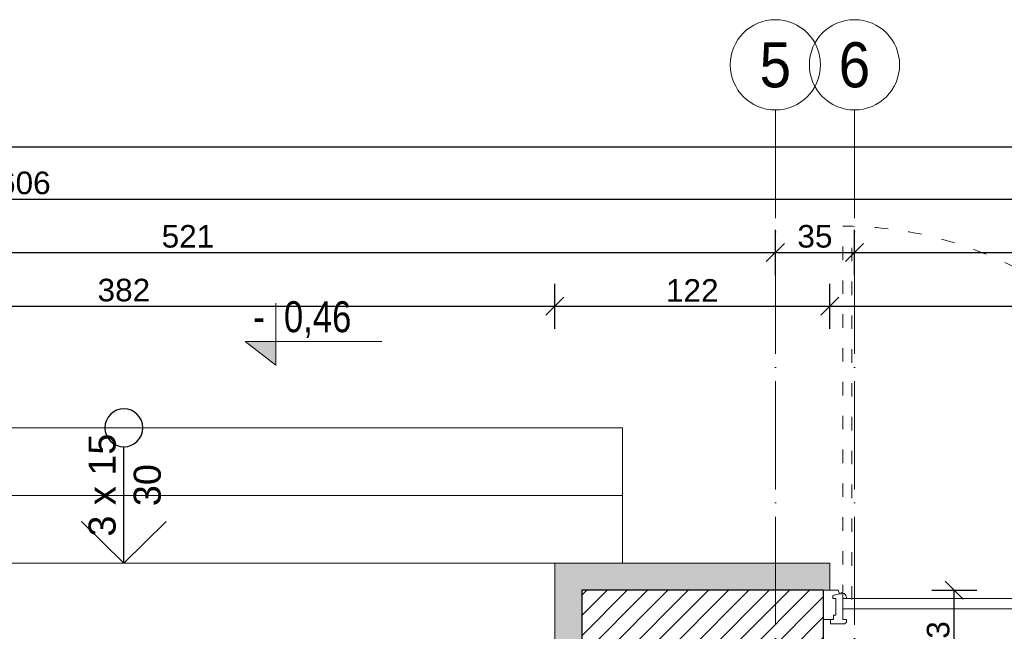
# Model space of a CAD drawing. Header units: millimetres. Extents: x -2720 to 125583, y -8970 to 34912.
# Tile 60 of 105: x 14975 to 15412, y 19620 to 19892. Entities that reach past the tile are written whole.
import ezdxf
from ezdxf.enums import TextEntityAlignment as Align

# ---------------------------------------------------------------- set-up
doc = ezdxf.new("R2010")
doc.units = ezdxf.units.MM
for name, pattern in [('ACAD_ISO03W100', [30, 12, -18]), ('ACAD_ISO04W100', [30, 24, -3, 0, -3]), ('Osie$0$CONTINOUS', [0])]:
    doc.linetypes.add(name, pattern=pattern)
doc.layers.add('A_HATCH', color=7, linetype='Continuous', lineweight=5, true_color=0x999999)
doc.layers.add('A_IZOLEACJA TERMI_PROJEKTOWANA', color=7, linetype='Continuous', lineweight=15, true_color=0x0089b6)
for name, color, linetype, lineweight in [('A_KONST_ISTNIEJĄCE', 83, 'Continuous', 25), ('A_OPISY', 40, 'Continuous', 9), ('A_OSIE KONSTRUKCYJNE', 150, 'ACAD_ISO04W100', 5), ('A_STOLARKA DRZWIOWA', 30, 'Continuous', 15), ('A_TEKST', 7, 'Continuous', 15), ('A_WIDOK', 141, 'Continuous', 13), ('A_WYMIAROWANIE', 7, 'Continuous', 9)]:
    doc.layers.add(name, color=color, linetype=linetype, lineweight=lineweight)
doc.layers.add('AA OPISY', color=40, linetype='Continuous')
doc.styles.add('APLUS', font='arial.ttf', dxfattribs={"width": 0.6})
doc.styles.add('DEMIURG_100_opisy', font='arial.ttf', dxfattribs={"width": 0.9, "height": 20})
doc.styles.get("Standard").update_dxf_attribs({"font": 'arial.ttf'})
doc.dimstyles.new('1 do 100', dxfattribs={"dimtxt": 10, "dimasz": 8, "dimexe": 10, "dimexo": 10, "dimgap": 2, "dimtad": 1, "dimdec": 0, "dimtxsty": 'Standard', "dimblk": 'OBLIQUE', "dimcen": 2.5, "dimadec": 0, "dimazin": 0, "dimtfac": 1, "dimtdec": 0, "dimtmove": 0, "dimatfit": 3, "dimldrblk": 'OBLIQUE', "dimfxl": 10, "dimfxlon": 1, "dimarcsym": 0})

# ---------------------------------------------------------------- blocks, each defined once
blk = doc.blocks.new('*U118')
at = {"layer": 'AA OPISY'}
for q in [(-103.53, 18.82), (-136.57, 0), (-103.53, -18.82)]:
    blk.add_line((-85, 0), q, dxfattribs=at)
blk.add_circle((-145, 0), 8.43, dxfattribs=at)
blk = doc.blocks.new('*U8')
blk.add_hatch(color=256).paths.add_polyline_path([(0, 0.1532), (-0.198, 0.1532), (0, 0)])
blk.add_line((0, 0.1532), (0, 0.4))
blk.add_lwpolyline([(0, 0.1532), (0, 0), (-0.198, 0.1532), (0.6852, 0.1532)])
at = {"style": 'APLUS', "width": 0.8}
blk.add_attdef('%%P_0.00', text='', height=0.2, dxfattribs=at).set_placement((-0.1457, 0.1532), align=Align.BOTTOM_LEFT)
blk = doc.blocks.new('OSI')
at = {"layer": 'A_OSIE KONSTRUKCYJNE', "ltscale": 2}
for p, q in [((18349.85, 22227.01), (18349.85, 19966.92)), ((18384.92, 22227.01), (18384.92, 19966.92))]:
    blk.add_line(p, q, dxfattribs=at)
at = {"layer": 'A_OSIE KONSTRUKCYJNE', "linetype": 'Continuous'}
for centre in [(18349.85, 22247.01), (18384.92, 22247.01)]:
    blk.add_circle(centre, 20, dxfattribs=at)
at = {"layer": 'A_OSIE KONSTRUKCYJNE', "linetype": 'Osie$0$CONTINOUS', "style": 'DEMIURG_100_opisy', "width": 0.9}
for s, p in [('6', (18384.92, 22247.01)), ('5', (18349.85, 22247.01))]:
    blk.add_text(s, height=20, dxfattribs=at).set_placement(p, align=Align.MIDDLE_CENTER)
blk = doc.blocks.new('_Oblique')
at = {"color": 0, "linetype": 'ByBlock', "lineweight": -2}
blk.add_line((-0.5, -0.5), (0.5, 0.5), dxfattribs=at)
blk = doc.blocks.new('*D249')
at = {"layer": 'A_WYMIAROWANIE', "color": 0, "lineweight": -2, "ltscale": 2, "transparency": 16777216}
for p, q in [((14830.26, 19754.53), (14830.26, 19774.53)), ((15212.26, 19754.53), (15212.26, 19774.53)), ((14830.26, 19764.53), (15212.26, 19764.53))]:
    blk.add_line(p, q, dxfattribs=at)
at = {"layer": 'Defpoints', "color": 0, "ltscale": 2, "transparency": 16777216}
for p in [(15212.26, 19764.53), (14830.26, 19650.66), (15212.26, 19650.66)]:
    blk.add_point(p, dxfattribs=at)
at = {"layer": 'A_WYMIAROWANIE', "color": 0, "lineweight": -2, "ltscale": 2, "transparency": 16777216, "xscale": 8, "yscale": 8, "zscale": 8, "rotation": 180}
blk.add_blockref('_Oblique', (14830.26, 19764.53), dxfattribs=at)
at = {"layer": 'A_WYMIAROWANIE', "color": 0, "lineweight": -2, "ltscale": 2, "transparency": 16777216, "xscale": 8, "yscale": 8, "zscale": 8}
blk.add_blockref('_Oblique', (15212.26, 19764.53), dxfattribs=at)
at = {"layer": 'A_WYMIAROWANIE', "color": 0, "ltscale": 2, "transparency": 16777216, "insert": (15021.26, 19771.64), "char_height": 10, "attachment_point": 5}
blk.add_mtext('382', dxfattribs=at)
blk = doc.blocks.new('*D250')
at = {"layer": 'A_WYMIAROWANIE', "color": 0, "lineweight": -2, "ltscale": 2, "transparency": 16777216}
for p, q in [((15212.26, 19754.53), (15212.26, 19774.53)), ((15334.26, 19754.53), (15334.26, 19774.53)), ((15212.26, 19764.53), (15334.26, 19764.53))]:
    blk.add_line(p, q, dxfattribs=at)
at = {"layer": 'Defpoints', "color": 0, "ltscale": 2, "transparency": 16777216}
for p in [(15334.26, 19764.53), (15212.26, 19650.66), (15334.26, 19650.66)]:
    blk.add_point(p, dxfattribs=at)
at = {"layer": 'A_WYMIAROWANIE', "color": 0, "lineweight": -2, "ltscale": 2, "transparency": 16777216, "xscale": 8, "yscale": 8, "zscale": 8, "rotation": 180}
blk.add_blockref('_Oblique', (15212.26, 19764.53), dxfattribs=at)
at = {"layer": 'A_WYMIAROWANIE', "color": 0, "lineweight": -2, "ltscale": 2, "transparency": 16777216, "xscale": 8, "yscale": 8, "zscale": 8}
blk.add_blockref('_Oblique', (15334.26, 19764.53), dxfattribs=at)
at = {"layer": 'A_WYMIAROWANIE', "color": 0, "ltscale": 2, "transparency": 16777216, "insert": (15273.26, 19771.55), "char_height": 10, "attachment_point": 5}
blk.add_mtext('122', dxfattribs=at)
blk = doc.blocks.new('*D251')
at = {"layer": 'A_WYMIAROWANIE', "color": 0, "lineweight": -2, "ltscale": 2, "transparency": 16777216}
for p, q in [((15334.26, 19754.53), (15334.26, 19774.53)), ((15678.26, 19754.53), (15678.26, 19774.53)), ((15334.26, 19764.53), (15678.26, 19764.53))]:
    blk.add_line(p, q, dxfattribs=at)
at = {"layer": 'Defpoints', "color": 0, "ltscale": 2, "transparency": 16777216}
for p in [(15678.26, 19764.53), (15334.26, 19650.66), (15678.26, 19650.66)]:
    blk.add_point(p, dxfattribs=at)
at = {"layer": 'A_WYMIAROWANIE', "color": 0, "lineweight": -2, "ltscale": 2, "transparency": 16777216, "xscale": 8, "yscale": 8, "zscale": 8, "rotation": 180}
blk.add_blockref('_Oblique', (15334.26, 19764.53), dxfattribs=at)
at = {"layer": 'A_WYMIAROWANIE', "color": 0, "lineweight": -2, "ltscale": 2, "transparency": 16777216, "xscale": 8, "yscale": 8, "zscale": 8}
blk.add_blockref('_Oblique', (15678.26, 19764.53), dxfattribs=at)
at = {"layer": 'A_WYMIAROWANIE', "color": 0, "ltscale": 2, "transparency": 16777216, "insert": (15506.26, 19771.64), "char_height": 10, "attachment_point": 5}
blk.add_mtext('344', dxfattribs=at)
blk = doc.blocks.new('*D260')
at = {"layer": 'A_WYMIAROWANIE', "color": 0, "lineweight": -2, "ltscale": 2, "transparency": 16777216}
for p, q in [((14789.26, 19778.36), (14789.26, 19798.36)), ((15310.08, 19778.36), (15310.08, 19798.36)), ((14789.26, 19788.36), (15310.08, 19788.36))]:
    blk.add_line(p, q, dxfattribs=at)
at = {"layer": 'Defpoints', "color": 0, "ltscale": 2, "transparency": 16777216}
for p in [(15310.08, 19788.36), (15310.08, 19678.68), (14789.26, 19676.06)]:
    blk.add_point(p, dxfattribs=at)
at = {"layer": 'A_WYMIAROWANIE', "color": 0, "lineweight": -2, "ltscale": 2, "transparency": 16777216, "xscale": 8, "yscale": 8, "zscale": 8, "rotation": 180}
blk.add_blockref('_Oblique', (14789.26, 19788.36), dxfattribs=at)
at = {"layer": 'A_WYMIAROWANIE', "color": 0, "lineweight": -2, "ltscale": 2, "transparency": 16777216, "xscale": 8, "yscale": 8, "zscale": 8}
blk.add_blockref('_Oblique', (15310.08, 19788.36), dxfattribs=at)
at = {"layer": 'A_WYMIAROWANIE', "color": 0, "ltscale": 2, "transparency": 16777216, "insert": (15049.67, 19795.47), "char_height": 10, "attachment_point": 5}
blk.add_mtext('521', dxfattribs=at)
blk = doc.blocks.new('*D261')
at = {"layer": 'A_WYMIAROWANIE', "color": 0, "lineweight": -2, "ltscale": 2, "transparency": 16777216}
for p, q in [((15310.08, 19778.36), (15310.08, 19798.36)), ((15345.16, 19778.36), (15345.16, 19798.36)), ((15310.08, 19788.36), (15345.16, 19788.36))]:
    blk.add_line(p, q, dxfattribs=at)
at = {"layer": 'Defpoints', "color": 0, "ltscale": 2, "transparency": 16777216}
for p in [(15345.16, 19788.36), (15310.08, 19678.68), (15345.16, 19661.34)]:
    blk.add_point(p, dxfattribs=at)
at = {"layer": 'A_WYMIAROWANIE', "color": 0, "lineweight": -2, "ltscale": 2, "transparency": 16777216, "xscale": 8, "yscale": 8, "zscale": 8, "rotation": 180}
blk.add_blockref('_Oblique', (15310.08, 19788.36), dxfattribs=at)
at = {"layer": 'A_WYMIAROWANIE', "color": 0, "lineweight": -2, "ltscale": 2, "transparency": 16777216, "xscale": 8, "yscale": 8, "zscale": 8}
blk.add_blockref('_Oblique', (15345.16, 19788.36), dxfattribs=at)
at = {"layer": 'A_WYMIAROWANIE', "color": 0, "ltscale": 2, "transparency": 16777216, "insert": (15327.62, 19795.47), "char_height": 10, "attachment_point": 5}
blk.add_mtext('35', dxfattribs=at)
blk = doc.blocks.new('*D262')
at = {"layer": 'A_WYMIAROWANIE', "color": 0, "lineweight": -2, "ltscale": 2, "transparency": 16777216}
for p, q in [((15345.16, 19778.36), (15345.16, 19798.36)), ((15733.26, 19778.36), (15733.26, 19798.36)), ((15345.16, 19788.36), (15733.26, 19788.36))]:
    blk.add_line(p, q, dxfattribs=at)
at = {"layer": 'Defpoints', "color": 0, "ltscale": 2, "transparency": 16777216}
for p in [(15733.26, 19788.36), (15733.26, 19684.44), (15345.16, 19661.34)]:
    blk.add_point(p, dxfattribs=at)
at = {"layer": 'A_WYMIAROWANIE', "color": 0, "lineweight": -2, "ltscale": 2, "transparency": 16777216, "xscale": 8, "yscale": 8, "zscale": 8, "rotation": 180}
blk.add_blockref('_Oblique', (15345.16, 19788.36), dxfattribs=at)
at = {"layer": 'A_WYMIAROWANIE', "color": 0, "lineweight": -2, "ltscale": 2, "transparency": 16777216, "xscale": 8, "yscale": 8, "zscale": 8}
blk.add_blockref('_Oblique', (15733.26, 19788.36), dxfattribs=at)
at = {"layer": 'A_WYMIAROWANIE', "color": 0, "ltscale": 2, "transparency": 16777216, "insert": (15539.21, 19795.47), "char_height": 10, "attachment_point": 5}
blk.add_mtext('388', dxfattribs=at)
blk = doc.blocks.new('*D265')
at = {"layer": 'A_WYMIAROWANIE', "color": 0, "lineweight": -2, "ltscale": 2, "transparency": 16777216}
for p, q in [((14170.26, 19802.03), (14170.26, 19822.03)), ((15776.26, 19802.03), (15776.26, 19822.03)), ((14170.26, 19812.03), (15776.26, 19812.03))]:
    blk.add_line(p, q, dxfattribs=at)
at = {"layer": 'Defpoints', "color": 0, "ltscale": 2, "transparency": 16777216}
for p in [(15776.26, 19812.03), (14170.26, 19655.66), (15776.26, 19650.66)]:
    blk.add_point(p, dxfattribs=at)
at = {"layer": 'A_WYMIAROWANIE', "color": 0, "lineweight": -2, "ltscale": 2, "transparency": 16777216, "xscale": 8, "yscale": 8, "zscale": 8, "rotation": 180}
blk.add_blockref('_Oblique', (14170.26, 19812.03), dxfattribs=at)
at = {"layer": 'A_WYMIAROWANIE', "color": 0, "lineweight": -2, "ltscale": 2, "transparency": 16777216, "xscale": 8, "yscale": 8, "zscale": 8}
blk.add_blockref('_Oblique', (15776.26, 19812.03), dxfattribs=at)
at = {"layer": 'A_WYMIAROWANIE', "color": 0, "ltscale": 2, "transparency": 16777216, "insert": (14973.26, 19819.14), "char_height": 10, "attachment_point": 5}
blk.add_mtext('1606', dxfattribs=at)
blk = doc.blocks.new('*D266')
at = {"layer": 'A_WYMIAROWANIE', "color": 0, "lineweight": -2, "ltscale": 2, "transparency": 16777216}
for p, q in [((13281.26, 19825.06), (13281.26, 19845.06)), ((15776.26, 19825.06), (15776.26, 19845.06)), ((15776.26, 19835.06), (13281.26, 19835.06))]:
    blk.add_line(p, q, dxfattribs=at)
at = {"layer": 'Defpoints', "color": 0, "ltscale": 2, "transparency": 16777216}
for p in [(13281.26, 19835.06), (15776.26, 19650.66), (13281.26, 19585.66)]:
    blk.add_point(p, dxfattribs=at)
at = {"layer": 'A_WYMIAROWANIE', "color": 0, "lineweight": -2, "ltscale": 2, "transparency": 16777216, "xscale": 8, "yscale": 8, "zscale": 8, "rotation": 180}
blk.add_blockref('_Oblique', (13281.26, 19835.06), dxfattribs=at)
at = {"layer": 'A_WYMIAROWANIE', "color": 0, "lineweight": -2, "ltscale": 2, "transparency": 16777216, "xscale": 8, "yscale": 8, "zscale": 8}
blk.add_blockref('_Oblique', (15776.26, 19835.06), dxfattribs=at)
at = {"layer": 'A_WYMIAROWANIE', "color": 0, "ltscale": 2, "transparency": 16777216, "insert": (14528.76, 19842.17), "char_height": 10, "attachment_point": 5}
blk.add_mtext('2495', dxfattribs=at)
blk = doc.blocks.new('*D283')
at = {"layer": 'A_WYMIAROWANIE', "color": 0, "lineweight": -2, "ltscale": 2, "transparency": 16777216}
for p, q in [((15936.59, 19650.66), (15956.59, 19650.66)), ((15946.59, 17890.66), (15946.59, 19650.66)), ((15936.59, 17890.66), (15956.59, 17890.66))]:
    blk.add_line(p, q, dxfattribs=at)
at = {"layer": 'Defpoints', "color": 0, "ltscale": 2, "transparency": 16777216}
for p in [(15290.28, 19650.66), (15946.59, 19650.66), (15333.26, 17890.66)]:
    blk.add_point(p, dxfattribs=at)
at = {"layer": 'A_WYMIAROWANIE', "color": 0, "lineweight": -2, "ltscale": 2, "transparency": 16777216, "xscale": 8, "yscale": 8, "zscale": 8}
for p, rotation in [((15946.59, 19650.66), 90), ((15946.59, 17890.66), 270)]:
    blk.add_blockref('_Oblique', p, dxfattribs=dict(at, rotation=rotation))
at = {"layer": 'A_WYMIAROWANIE', "color": 0, "ltscale": 2, "transparency": 16777216, "insert": (15939.48, 18770.66), "char_height": 10, "attachment_point": 5, "rotation": 90}
blk.add_mtext('1760', dxfattribs=at)
blk = doc.blocks.new('*D354')
at = {"layer": 'A_WYMIAROWANIE', "color": 0, "lineweight": -2, "ltscale": 2, "transparency": 16777216}
for p, q in [((15379.41, 19638.66), (15399.41, 19638.66)), ((15389.41, 19595.66), (15389.41, 19638.66)), ((15379.41, 19595.66), (15399.41, 19595.66))]:
    blk.add_line(p, q, dxfattribs=at)
at = {"layer": 'Defpoints', "color": 0, "ltscale": 2, "transparency": 16777216}
for p in [(15331.26, 19638.66), (15389.41, 19638.66), (15331.26, 19595.66)]:
    blk.add_point(p, dxfattribs=at)
at = {"layer": 'A_WYMIAROWANIE', "color": 0, "lineweight": -2, "ltscale": 2, "transparency": 16777216, "xscale": 8, "yscale": 8, "zscale": 8}
for p, rotation in [((15389.41, 19638.66), 90), ((15389.41, 19595.66), 270)]:
    blk.add_blockref('_Oblique', p, dxfattribs=dict(at, rotation=rotation))
at = {"layer": 'A_WYMIAROWANIE', "color": 0, "ltscale": 2, "transparency": 16777216, "insert": (15382.3, 19617.16), "char_height": 10, "attachment_point": 5, "rotation": 90}
blk.add_mtext('43', dxfattribs=at)
blk = doc.blocks.new('brama garażowa')
at = {"layer": 'A_STOLARKA DRZWIOWA', "color": 144, "linetype": 'ACAD_ISO03W100', "ltscale": 0.5, "transparency": 33554559}
for p, q in [((8.75, 9.34), (8.75, 174.34)), ((12.72, 8.83), (12.72, 173.83)), ((337.42, 8.19), (337.42, 173.19)), ((341.25, 9.34), (341.25, 174.34))]:
    blk.add_line(p, q, dxfattribs=at)
at = {"layer": 'A_STOLARKA DRZWIOWA', "color": 144, "transparency": 33554559}
for p, q in [((0, 13), (6.68, 13)), ((0, 13), (0, 0)), ((4.24, 10.6), (7.26, 11.45)), ((4.24, 9.27), (4.24, 10.6)), ((5.61, 9.27), (4.24, 9.27)), ((5.61, 1.94), (5.61, 9.27)), ((6.68, 13), (7.26, 11.45)), ((7.26, 11.45), (8.11, 11.45)), ((8.11, 11.45), (8.01, 11.99)), ((8.75, 0.02), (8.75, 9.34)), ((8.75, 9.34), (10.38, 9.34)), ((261.05, 11.25), (259.66, 11.25)), ((261.05, 9.86), (261.05, 11.25)), ((261.42, 7.55), (261.42, 9.34)), ((341.25, 9.34), (339.62, 9.34)), ((341.25, 0.02), (341.25, 9.34)), ((341.89, 11.45), (341.99, 11.99)), ((342.74, 11.45), (341.89, 11.45)), ((343.32, 13), (342.74, 11.45)), ((345.76, 10.6), (342.74, 11.45)), ((350, 13), (343.32, 13)), ((344.39, 1.94), (344.39, 9.27)), ((344.39, 9.27), (345.76, 9.27)), ((345.76, 9.27), (345.76, 10.6)), ((350, 13), (350, 0)), ((350, 13), (350, 0)), ((259.64, 7.55), (261.42, 7.55)), ((0, 0), (3.2, 0)), ((3.2, 0), (3.2, -1.92)), ((3.2, 0), (4.59, 0)), ((4.59, 0), (4.59, 1.94)), ((4.59, 1.94), (5.61, 1.94)), ((10.34, 0.02), (8.75, 0.02)), ((10.34, -1.03), (10.34, 0.02)), ((339.66, -1.03), (339.66, 0.02)), ((339.66, 0.02), (341.25, 0.02)), ((345.41, 1.94), (344.39, 1.94)), ((345.41, 0), (345.41, 1.94)), ((346.8, 0), (345.41, 0)), ((350, 0), (346.8, 0)), ((346.8, 0), (346.8, -1.92)), ((3.2, -1.92), (9.06, -1.92)), ((346.8, -1.92), (340.94, -1.92))]:
    blk.add_line(p, q, dxfattribs=at)
for points in [[(262.44, 9.86), (262.44, 90.33), (259.66, 90.33), (259.66, 11.25)], [(179.17, 9.34), (8.75, 9.34), (8.75, 4.68), (179.17, 4.68)], [(175, 3.98), (175, 9.34), (179.17, 9.34), (179.17, 3.98), (175, 3.98)], [(259.64, 4.68), (341.25, 4.68), (341.25, 9.34), (261.42, 9.34)], [(261.42, 9.34), (265, 9.34), (265, 3.98), (259.64, 3.98)], [(261.05, 9.86), (262.44, 9.86)], [(259.64, 3.98), (259.64, 7.55)]]:
    blk.add_lwpolyline(points, dxfattribs=at)
at = {"layer": 'A_STOLARKA DRZWIOWA', "color": 144, "linetype": 'ACAD_ISO03W100', "ltscale": 0.5, "transparency": 33554559}
for centre, start, end in [((9.29, 8.63), 0.2449, 90.1867), ((340.71, 8.63), 89.8133, 179.7551)]:
    blk.add_arc(centre, 165.71, start, end, dxfattribs=at)
at = {"layer": 'A_STOLARKA DRZWIOWA', "color": 144, "transparency": 33554559}
for centre, radius, start, end in [((259.66, 9.84), 80.48, 89.9989, 180.3548), ((7.87, 9.48), 2.51, 356.8105, 86.8105), ((342.13, 9.48), 2.51, 93.1895, 183.1895), ((8.97, -0.42), 1.5, 273.3553, 335.6854), ((341.03, -0.42), 1.5, 204.3146, 266.6447)]:
    blk.add_arc(centre, radius, start, end, dxfattribs=at)

msp = doc.modelspace()

# ---------------------------------------------------------------- hatches: boundary and pattern name
at = {"layer": 'A_HATCH'}
h = msp.add_hatch(dxfattribs=at)
h.set_pattern_fill('ANSI31', color=256, scale=2)
h.set_pattern_definition([(45, (-1713.23, 355.087), (-4.490128, 4.490128), [])])
h.paths.add_polyline_path([(15764.26, 19638.66), (15681.26, 19638.66), (15681.26, 19625.66), (15681.26, 19595.66), (15721.26, 19595.66), (15721.26, 19288.66), (15764.26, 19288.66)])
h.paths.add_polyline_path([(15764.26, 19133.66), (15756.26, 19133.66), (15721.26, 19133.66), (15721.26, 19015.66), (15764.26, 19015.66)])
h.paths.add_polyline_path([(15764.26, 18860.66), (15721.26, 18860.66), (15721.26, 18636.66), (15691.26, 18636.66), (15691.26, 18571.66), (15721.26, 18571.66), (15721.26, 18209.66), (15360.26, 18209.66), (15336.26, 18209.66), (15294.26, 18209.66), (15294.26, 18166.66), (15764.26, 18166.66)])
h.paths.add_polyline_path([(15331.26, 19638.66), (15224.26, 19638.66), (15224.26, 19597.66), (15255.26, 19597.66), (15255.26, 19471.66), (15298.26, 19471.66), (15298.26, 19595.66), (15331.26, 19595.66)])
h.paths.add_polyline_path([(15290.26, 18636.81), (15312.76, 18636.81), (15312.76, 18622.81), (15290.26, 18622.81), (15290.26, 18603.91), (15312.76, 18603.91), (15312.76, 18589.91), (15290.26, 18589.91), (15290.26, 18458.66), (15360.26, 18458.66), (15360.26, 18497.22), (15337.76, 18497.22), (15337.76, 18511.22), (15360.26, 18511.22), (15360.26, 18552.14), (15337.76, 18552.14), (15337.76, 18566.14), (15360.26, 18566.14), (15360.26, 18571.66), (15485.26, 18571.66), (15485.26, 18636.66), (15360.26, 18636.66), (15360.26, 19428.66), (15360.26, 19471.66), (15255.26, 19471.66), (15209.26, 19471.66), (15209.26, 19428.66), (15290.26, 19428.66), (15290.26, 18702.03), (15312.76, 18702.03), (15312.76, 18688.03), (15290.26, 18688.03)])
at = {"layer": 'A_IZOLEACJA TERMI_PROJEKTOWANA', "ltscale": 2}
h = msp.add_hatch(dxfattribs=at)
h.set_pattern_fill('HONEY', color=256)
h.set_pattern_definition([(0, (-3039.7677, -2375.465), (4.7625, 2.74963064), [3.175, -6.35]), (120, (-3039.7677, -2375.465), (-4.7625, 2.74963066), [3.175, -6.35]), (60, (-3039.7677, -2375.465), (1e-08, 5.4992613), [-6.35, 3.175])])
h.paths.add_polyline_path([(15255.26, 19597.66), (15224.26, 19597.66), (15224.26, 19607.66), (15212.26, 19607.66), (15212.26, 19585.66), (15243.26, 19585.66), (15243.26, 19483.66), (15204.26, 19483.66), (15204.26, 19471.66), (15209.26, 19471.66), (15255.26, 19471.66)])
h.paths.add_polyline_path([(15310.08, 19650.66), (15212.26, 19650.66), (15212.26, 19607.66), (15224.26, 19607.66), (15224.26, 19638.66), (15310.08, 19638.66)])
h.paths.add_polyline_path([(15334.26, 19650.66), (15310.08, 19650.66), (15310.08, 19638.66), (15331.26, 19638.66), (15334.26, 19638.66)])
h.paths.add_polyline_path([(15700.97, 19650.66), (15678.26, 19650.66), (15678.26, 19638.66), (15681.26, 19638.66), (15700.97, 19638.66)])

# ---------------------------------------------------------------- linework, layer by layer
msp.add_line((15334.26, 19650.66), (15334.26, 19638.66), dxfattribs=at)
msp.add_lwpolyline([(15204.26, 19483.66), (15243.26, 19483.66), (15243.26, 19585.66), (15212.26, 19585.66), (15212.26, 19650.66), (15334.26, 19650.66)], dxfattribs=at)
at = {"layer": 'A_KONST_ISTNIEJĄCE', "ltscale": 2}
msp.add_line((15331.26, 19638.66), (15331.26, 19595.66), dxfattribs=at)
msp.add_lwpolyline([(15331.26, 19638.66), (15224.26, 19638.66), (15224.26, 19597.66), (15255.26, 19597.66), (15255.26, 19471.66), (15209.26, 19471.66)], dxfattribs=at)
at = {"layer": 'A_WIDOK', "ltscale": 2}
for p, q in [((14800.26, 19710.66), (15242.26, 19710.66)), ((15242.26, 19710.66), (15242.26, 19650.66)), ((14800.26, 19680.66), (15242.26, 19680.66)), ((14830.26, 19650.66), (15212.26, 19650.66))]:
    msp.add_line(p, q, dxfattribs=at)

# ---------------------------------------------------------------- block references
at = {"layer": 'A_OPISY', "color": 144, "true_color": 0x007cb0, "transparency": 33554559}
msp.add_blockref('brama garażowa', (15331.26, 19625.66), dxfattribs=at)
at = {"layer": 'A_OPISY', "transparency": 33554687, "xscale": 68.67492864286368, "yscale": 68.67492864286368, "zscale": 68.67492864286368, "rotation": 1.435389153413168e-05}
msp.add_blockref('*U8', (15088.6, 19738.38), dxfattribs=at).add_auto_attribs({'%%P_0.00': '-  0,46'})
at = {"layer": 'A_OPISY', "transparency": 33554559, "xscale": -1, "rotation": 90}
msp.add_blockref('*U118', (15021.26, 19565.66), dxfattribs=at)
at = {"layer": 'A_OSIE KONSTRUKCYJNE'}
msp.add_blockref('OSI', (-3039.77, -2375.46), dxfattribs=at)

# ---------------------------------------------------------------- texts
at = {"layer": 'A_TEKST', "transparency": 33554559, "insert": (15021.69, 19685.24), "char_height": 12, "attachment_point": 5, "rotation": 90}
msp.add_mtext_dynamic_manual_height_columns('3 x 15\\P\\pxqc;30', width=91.3974, gutter_width=12.5, heights=[39.91], dxfattribs=at)

# ---------------------------------------------------------------- dimensions: what is measured, and where the dimension line sits
at = {"layer": 'A_WYMIAROWANIE', "ltscale": 2}
dim = msp.add_linear_dim(base=(13281.26, 19835.06), p1=(15776.26, 19650.66), p2=(13281.26, 19585.66), dimstyle='1 do 100', dxfattribs=at)
dim.commit()
dim.dimension.update_dxf_attribs({"geometry": '*D266', "text_midpoint": (14528.76, 19842.17)})
for base, p1, p2, picture, middle in [((15776.26, 19812.03), (14170.26, 19655.66), (15776.26, 19650.66), '*D265', (14973.26, 19819.14)), ((15310.08, 19788.36), (14789.26, 19676.06), (15310.08, 19678.68), '*D260', (15049.67, 19795.47)), ((15345.16, 19788.36), (15310.08, 19678.68), (15345.16, 19661.34), '*D261', (15327.62, 19795.47)), ((15733.26, 19788.36), (15345.16, 19661.34), (15733.26, 19684.44), '*D262', (15539.21, 19795.47)), ((15212.26, 19764.53), (14830.26, 19650.66), (15212.26, 19650.66), '*D249', (15021.26, 19771.64)), ((15334.26, 19764.53), (15212.26, 19650.66), (15334.26, 19650.66), '*D250', (15273.26, 19771.55)), ((15678.26, 19764.53), (15334.26, 19650.66), (15678.26, 19650.66), '*D251', (15506.26, 19771.64))]:
    dim = msp.add_linear_dim(base=base, p1=p1, p2=p2, dimstyle='1 do 100', override={"dimtmove": 1}, dxfattribs=at)
    dim.commit()
    dim.dimension.update_dxf_attribs({"geometry": picture, "text_midpoint": middle})
dim = msp.add_linear_dim(base=(15946.59, 19650.66), p1=(15333.26, 17890.66), p2=(15290.28, 19650.66), angle=90, dimstyle='1 do 100', dxfattribs=at)
dim.commit()
dim.dimension.update_dxf_attribs({"geometry": '*D283', "text_midpoint": (15939.48, 18770.66)})
dim = msp.add_linear_dim(base=(15389.41, 19638.66), p1=(15331.26, 19595.66), p2=(15331.26, 19638.66), angle=90, dimstyle='1 do 100', override={"dimtmove": 1}, dxfattribs=at)
dim.commit()
dim.dimension.update_dxf_attribs({"geometry": '*D354', "text_midpoint": (15382.3, 19617.16)})

doc.saveas('drawing.dxf')
